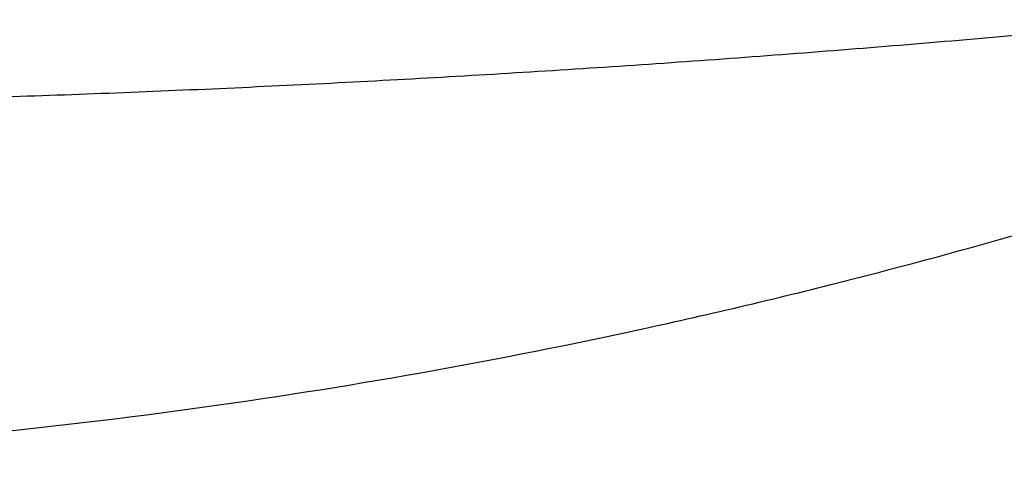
# Model space of a CAD drawing. Header units: millimetres. Extents: x 15231 to 16570, y 10019 to 11489.
# Tile 112 of 206: x 16045 to 16090, y 10624 to 10645. Entities that reach past the tile are written whole.
import ezdxf

# ---------------------------------------------------------------- set-up
doc = ezdxf.new("R2010")
doc.units = ezdxf.units.MM

msp = doc.modelspace()

# ---------------------------------------------------------------- linework, layer by layer
at = {"color": 7, "linetype": 'Continuous', "lineweight": 25}
for points, knots in [([(15933.578, 10644.869), (15934.524, 10644.777), (15936.415, 10644.594), (15939.253, 10644.33), (15942.091, 10644.075), (15944.93, 10643.83), (15947.769, 10643.595), (15950.608, 10643.369), (15953.448, 10643.153), (15956.289, 10642.946), (15959.129, 10642.749), (15961.971, 10642.562), (15964.813, 10642.384), (15967.655, 10642.216), (15970.498, 10642.058), (15973.341, 10641.909), (15976.185, 10641.769), (15979.029, 10641.64), (15981.874, 10641.52), (15984.719, 10641.409), (15987.565, 10641.308), (15990.411, 10641.217), (15993.258, 10641.135), (15996.105, 10641.063), (15998.952, 10641.001), (16001.8, 10640.948), (16004.649, 10640.905), (16007.498, 10640.871), (16010.347, 10640.847), (16013.197, 10640.833), (16016.934, 10640.826), (16021.557, 10640.841), (16027.066, 10640.895), (16032.572, 10640.985), (16038.078, 10641.111), (16043.581, 10641.272), (16049.082, 10641.47), (16054.582, 10641.703), (16060.08, 10641.973), (16065.577, 10642.278), (16071.071, 10642.619), (16076.564, 10642.996), (16082.055, 10643.409), (16087.544, 10643.858), (16093.032, 10644.341), (16096.688, 10644.693), (16098.516, 10644.869)], [0, 0, 0, 0, 0.017254, 0.034505, 0.051753, 0.069, 0.086244, 0.103486, 0.120727, 0.137966, 0.155204, 0.172441, 0.189677, 0.206913, 0.224148, 0.241382, 0.258617, 0.275851, 0.293086, 0.310322, 0.327558, 0.344795, 0.362033, 0.379272, 0.396513, 0.413756, 0.431, 0.448246, 0.465495, 0.482746, 0.5, 0.533355, 0.5667, 0.600038, 0.633369, 0.666696, 0.700019, 0.733339, 0.766659, 0.79998, 0.833303, 0.86663, 0.899961, 0.933299, 0.966645, 1, 1, 1, 1]), ([(15928.868, 10638.741), (15928.868, 10638.741), (15929.048, 10638.679), (15930.267, 10638.28), (15936.145, 10636.332), (15944.089, 10633.998), (15969.232, 10627.666), (15992.412, 10624.569), (16016.041, 10624.273), (16022.79, 10624.357), (16041.824, 10625.072), (16061.707, 10627.702), (16085.015, 10633.139), (16094.984, 10636.011), (16101.831, 10638.281), (16103.042, 10638.678), (16103.227, 10638.741)], [0.0831025, 0.0831025, 0.0831025, 0.0831025, 0.0831028, 0.085856, 0.101481, 0.1717935, 0.2030435, 0.4686685, 0.4999594, 0.5311685, 0.5624185, 0.7655435, 0.8124185, 0.898356, 0.913981, 0.916816, 0.916816, 0.916816, 0.916816])]:
    msp.add_open_spline(points, degree=3, knots=knots, dxfattribs=at)

doc.saveas('drawing.dxf')
